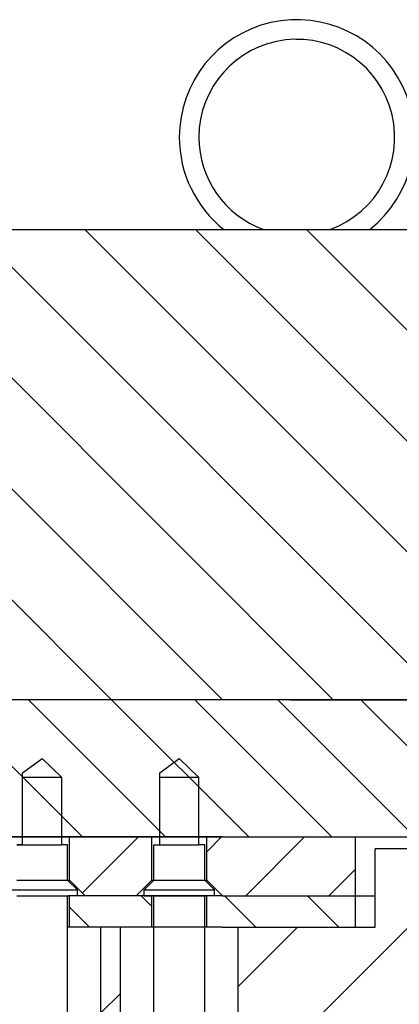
# Model space of a CAD drawing. Extents: x -1765 to 4890, y -3431 to 1272.
# Tile 35 of 189: x -33 to -23, y -2471 to -2445. Entities that reach past the tile are written whole.
import ezdxf

# ---------------------------------------------------------------- set-up
doc = ezdxf.new("R2010")
doc.units = 0
doc.linetypes.add('DASHED', pattern=[15, 7, -8])
doc.layers.get('0').update_dxf_attribs({"linetype": 'CONTINUOUS'})
doc.layers.add('1', color=7, linetype='CONTINUOUS')
pattern_1 = [(45, (0, 400), (-1.4142136, 1.4142136), [])]
pattern_2 = [(45, (0, 400), (-1.0606602, 1.0606602), [])]
pattern_3 = [(315, (0, 400), (1.0606602, 1.0606602), [])]

# ---------------------------------------------------------------- blocks, each defined once
blk = doc.blocks.new('PLATE_E7018-27702__92', base_point=(-49, -2450.751))
at = {"color": 7, "linetype": 'CONTINUOUS'}
for radius, start, end in [(3, -51.5668, 180), (2.5, -70.0516, 180), (3, 180, -128.4332), (2.5, 180, -109.9484)]:
    blk.add_arc((-26, -2448.401), radius, start, end, dxfattribs=at)
blk = doc.blocks.new('NEEDLE_BEARING_0509_4__93', base_point=(-28.5, -2450.751))
at = {"color": 7, "linetype": 'DASHED'}
for start, end in [(-70.0516, 180), (180, -109.9484)]:
    blk.add_arc((-26, -2448.401), 2.5, start, end, dxfattribs=at)
blk = doc.blocks.new('NEEDLE_BEARING_0509_2__94', base_point=(-28.5, -2450.751))
at = {"color": 7, "linetype": 'DASHED'}
for start, end in [(-70.0516, 180), (180, -109.9484)]:
    blk.add_arc((-26, -2448.401), 2.5, start, end, dxfattribs=at)
blk = doc.blocks.new('DOWEL_PIN_5X22DIN6325___95', base_point=(-28.5, -2450.751))
at = {"color": 7, "linetype": 'DASHED'}
for start, end in [(-70.0516, 180), (180, -109.9484)]:
    blk.add_arc((-26, -2448.401), 2.5, start, end, dxfattribs=at)
blk = doc.blocks.new('DOWEL_PIN_5X22DIN6325___96', base_point=(-28.5, -2450.751))
at = {"color": 7, "linetype": 'DASHED'}
for start, end in [(-70.0516, 180), (180, -109.9484)]:
    blk.add_arc((-26, -2448.401), 2.5, start, end, dxfattribs=at)
blk = doc.blocks.new('BEARING_PARTS__101', base_point=(-28.5, -2450.751))
for name in ['NEEDLE_BEARING_0509_4__93', 'NEEDLE_BEARING_0509_2__94', 'DOWEL_PIN_5X22DIN6325___95', 'DOWEL_PIN_5X22DIN6325___96']:
    blk.add_blockref(name, (-28.5, -2450.751))
blk = doc.blocks.new('PLATE_ASSY_E7018-67702_102', base_point=(-49, -2450.751))
for name, p in [('PLATE_E7018-27702__92', (-49, -2450.751)), ('BEARING_PARTS__101', (-28.5, -2450.751))]:
    blk.add_blockref(name, p)
blk = doc.blocks.new('E7018FA_ASSY_2', base_point=(-94.807, -2451.751))
blk.add_blockref('PLATE_ASSY_E7018-67702_102', (-49, -2450.751))
blk = doc.blocks.new('E7018FA__105', base_point=(-94.807, -2451.751))
blk.add_blockref('E7018FA_ASSY_2', (-94.807, -2451.751))
blk = doc.blocks.new('SEG_128_CORE__106', base_point=(-82.5, -2514.451))
at = {"linetype": 'CONTINUOUS'}
h = blk.add_hatch(dxfattribs=at)
h.set_pattern_fill('USER', color=1, scale=2, angle=45, pattern_type=0)
h.set_pattern_definition(pattern_1)
h.paths.add_polyline_path([(-23, -2472.351), (-23.158, -2472.351), (-23.198, -2472.351), (-23.384, -2472.351), (-24.585, -2472.351), (-25.75, -2472.351), (-26, -2472.351), (-26, -2514.451), (-27.5, -2514.451), (-27.5, -2468.551), (-24.5, -2468.551), (-24, -2468.551), (-24, -2466.551), (-23.17, -2466.551), (-23, -2466.551)])
h = blk.add_hatch(dxfattribs=at)
h.set_pattern_fill('USER', color=1, scale=2, angle=45, pattern_type=0)
h.set_pattern_definition(pattern_1)
h.paths.add_polyline_path([(-30.5, -2514.451), (-31, -2514.451), (-31, -2468.551), (-30.5, -2468.551)])
at = {"color": 7, "linetype": 'CONTINUOUS'}
for p, q in [((-23.17, -2466.551), (-24, -2466.551)), ((-24, -2468.551), (-24, -2466.551)), ((-31, -2514.451), (-31, -2468.551)), ((-30.5, -2514.451), (-30.5, -2468.551)), ((-27.5, -2514.451), (-27.5, -2468.551)), ((-24.5, -2468.551), (-24, -2468.551))]:
    blk.add_line(p, q, dxfattribs=at)
at = {"color": 7, "linetype": 'DASHED'}
for p, q in [((-31.8, -2468.551), (-31.85, -2468.551)), ((-31, -2468.551), (-31.8, -2468.551)), ((-30.5, -2468.551), (-31, -2468.551)), ((-29.7, -2468.551), (-30.5, -2468.551)), ((-29.363, -2468.551), (-29.7, -2468.551)), ((-29.309, -2468.551), (-29.363, -2468.551)), ((-29.121, -2468.551), (-29.309, -2468.551)), ((-28.956, -2468.551), (-29.121, -2468.551)), ((-28.809, -2468.551), (-28.956, -2468.551)), ((-28.698, -2468.551), (-28.809, -2468.551)), ((-28.408, -2468.551), (-28.698, -2468.551)), ((-28.3, -2468.551), (-28.408, -2468.551)), ((-27.908, -2468.551), (-28.3, -2468.551)), ((-27.908, -2468.551), (-27.839, -2468.551)), ((-27.839, -2468.551), (-27.5, -2468.551)), ((-27.5, -2468.551), (-24.5, -2468.551))]:
    blk.add_line(p, q, dxfattribs=at)
blk = doc.blocks.new('E7018-22505__108', base_point=(-82.5, -2515.301))
blk.add_blockref('SEG_128_CORE__106', (-82.5, -2514.451))
blk = doc.blocks.new('SIG_POGO_4__109', base_point=(-33.4, -2517.751))
at = {"color": 2, "linetype": 'CONTINUOUS'}
for p, q in [((-33, -2464.611), (-32.5, -2464.251)), ((-32.5, -2464.251), (-32, -2464.732)), ((-33, -2464.732), (-33, -2464.611)), ((-33, -2466.251), (-33, -2464.732)), ((-32, -2466.251), (-32, -2464.732)), ((-33, -2466.451), (-33, -2466.251)), ((-32, -2466.451), (-32, -2466.251)), ((-33.15, -2466.451), (-33, -2466.451)), ((-31.85, -2466.451), (-32, -2466.451)), ((-31.85, -2467.351), (-31.85, -2466.451)), ((-31.85, -2467.351), (-31.6, -2467.601)), ((-31.6, -2467.751), (-31.6, -2467.601)), ((-31.85, -2481.451), (-31.85, -2467.751)), ((-31.85, -2467.751), (-31.839, -2467.751)), ((-31.8, -2467.751), (-31.839, -2467.751)), ((-31.6, -2467.751), (-31.8, -2467.751))]:
    blk.add_line(p, q, dxfattribs=at)
at = {"layer": '1', "color": 2, "linetype": 'CONTINUOUS'}
for p, q in [((-32, -2464.732), (-33, -2464.732)), ((-33, -2466.451), (-32, -2466.451)), ((-33.15, -2467.351), (-31.85, -2467.351)), ((-33.4, -2467.601), (-31.6, -2467.601)), ((-33.15, -2467.751), (-31.85, -2467.751))]:
    blk.add_line(p, q, dxfattribs=at)
blk = doc.blocks.new('SIG_POGO_4__114', base_point=(-29.9, -2517.751))
at = {"color": 2, "linetype": 'CONTINUOUS'}
for p, q in [((-29.5, -2464.611), (-29, -2464.251)), ((-29, -2464.251), (-28.5, -2464.732)), ((-29.5, -2464.732), (-29.5, -2464.611)), ((-29.5, -2466.251), (-29.5, -2464.732)), ((-28.5, -2466.251), (-28.5, -2464.732)), ((-29.5, -2466.451), (-29.5, -2466.251)), ((-28.5, -2466.451), (-28.5, -2466.251)), ((-29.65, -2466.451), (-29.5, -2466.451)), ((-29.65, -2467.351), (-29.65, -2466.451)), ((-28.35, -2466.451), (-28.5, -2466.451)), ((-28.35, -2467.351), (-28.35, -2466.451)), ((-29.65, -2467.351), (-29.9, -2467.601)), ((-28.35, -2467.351), (-28.1, -2467.601)), ((-29.9, -2467.751), (-29.9, -2467.601)), ((-28.1, -2467.751), (-28.1, -2467.601)), ((-29.889, -2467.751), (-29.7, -2467.751)), ((-29.7, -2467.751), (-29.65, -2467.751)), ((-29.65, -2481.451), (-29.65, -2467.751)), ((-28.35, -2467.751), (-28.339, -2467.751)), ((-28.35, -2481.451), (-28.35, -2467.751)), ((-28.3, -2467.751), (-28.339, -2467.751)), ((-28.1, -2467.751), (-28.3, -2467.751))]:
    blk.add_line(p, q, dxfattribs=at)
at = {"color": 2, "linetype": 'DASHED'}
blk.add_line((-29.9, -2467.751), (-29.889, -2467.751), dxfattribs=at)
at = {"layer": '1', "color": 2, "linetype": 'CONTINUOUS'}
for p, q in [((-28.5, -2464.732), (-29.5, -2464.732)), ((-29.5, -2466.451), (-28.5, -2466.451)), ((-29.65, -2467.351), (-28.35, -2467.351)), ((-29.9, -2467.601), (-28.1, -2467.601)), ((-29.65, -2467.751), (-28.35, -2467.751))]:
    blk.add_line(p, q, dxfattribs=at)
blk = doc.blocks.new('POGOS__115', base_point=(-33.4, -2517.751))
for name, p in [('SIG_POGO_4__109', (-33.4, -2517.751)), ('SIG_POGO_4__114', (-29.9, -2517.751))]:
    blk.add_blockref(name, p)
blk = doc.blocks.new('ISO_TOP_1_5__116', base_point=(-81, -2467.751))
at = {"linetype": 'CONTINUOUS'}
h = blk.add_hatch(dxfattribs=at)
h.set_pattern_fill('USER', color=6, scale=1.5, angle=45, pattern_type=0)
h.set_pattern_definition(pattern_2)
h.paths.add_polyline_path([(-31.8, -2467.351), (-31.8, -2466.251), (-29.7, -2466.251), (-29.7, -2467.351), (-30.1, -2467.751), (-31.4, -2467.751)])
h = blk.add_hatch(dxfattribs=at)
h.set_pattern_fill('USER', color=6, scale=1.5, angle=45, pattern_type=0)
h.set_pattern_definition(pattern_2)
h.paths.add_polyline_path([(-28.3, -2467.351), (-28.3, -2466.251), (-27.908, -2466.251), (-27.839, -2466.251), (-27.2, -2466.251), (-26, -2466.251), (-24.5, -2466.251), (-24.5, -2467.751), (-25.004, -2467.751), (-25.254, -2467.751), (-26.554, -2467.751), (-26.804, -2467.751), (-27.839, -2467.751), (-27.9, -2467.751)])
at = {"color": 6, "linetype": 'DASHED'}
for p, q in [((-33, -2466.251), (-33.2, -2466.251)), ((-32.239, -2466.251), (-33, -2466.251)), ((-32, -2466.251), (-32.239, -2466.251)), ((-31.8, -2466.251), (-32, -2466.251)), ((-29.309, -2466.251), (-29.7, -2466.251)), ((-29.121, -2466.251), (-29.309, -2466.251)), ((-28.956, -2466.251), (-29.121, -2466.251)), ((-28.809, -2466.251), (-28.956, -2466.251)), ((-28.698, -2466.251), (-28.809, -2466.251)), ((-28.5, -2466.251), (-28.698, -2466.251)), ((-28.408, -2466.251), (-28.5, -2466.251)), ((-28.3, -2466.251), (-28.408, -2466.251)), ((-24.5, -2466.251), (-20, -2466.251)), ((-31.85, -2467.751), (-31.839, -2467.751)), ((-31.8, -2467.751), (-31.839, -2467.751)), ((-31.6, -2467.751), (-31.8, -2467.751)), ((-31.4, -2467.751), (-31.6, -2467.751)), ((-29.7, -2467.751), (-30.1, -2467.751)), ((-29.309, -2467.751), (-29.7, -2467.751)), ((-29.121, -2467.751), (-29.309, -2467.751)), ((-28.956, -2467.751), (-29.121, -2467.751)), ((-28.809, -2467.751), (-28.956, -2467.751)), ((-28.698, -2467.751), (-28.809, -2467.751)), ((-28.408, -2467.751), (-28.698, -2467.751)), ((-28.3, -2467.751), (-28.408, -2467.751)), ((-27.908, -2467.751), (-28.3, -2467.751)), ((-27.908, -2467.751), (-27.9, -2467.751))]:
    blk.add_line(p, q, dxfattribs=at)
at = {"color": 6, "linetype": 'CONTINUOUS'}
for p, q in [((-29.7, -2466.251), (-31.8, -2466.251)), ((-31.8, -2467.351), (-31.8, -2466.251)), ((-29.7, -2467.351), (-29.7, -2466.251)), ((-27.908, -2466.251), (-28.3, -2466.251)), ((-28.3, -2467.351), (-28.3, -2466.251)), ((-27.908, -2466.251), (-27.839, -2466.251)), ((-27.839, -2466.251), (-27.2, -2466.251)), ((-27.2, -2466.251), (-26, -2466.251)), ((-26, -2466.251), (-24.5, -2466.251)), ((-24.5, -2467.751), (-24.5, -2466.251)), ((-31.85, -2467.351), (-31.84, -2467.351)), ((-31.84, -2467.351), (-31.83, -2467.351)), ((-31.83, -2467.351), (-31.8, -2467.351)), ((-31.8, -2467.351), (-31.4, -2467.751)), ((-29.7, -2467.351), (-30.1, -2467.751)), ((-29.7, -2467.351), (-29.596, -2467.351)), ((-29.596, -2467.351), (-29.569, -2467.351)), ((-29.569, -2467.351), (-29.299, -2467.351)), ((-29.299, -2467.351), (-29.285, -2467.351)), ((-29.285, -2467.351), (-29.205, -2467.351)), ((-29.205, -2467.351), (-29.196, -2467.351)), ((-29.196, -2467.351), (-29.09, -2467.351)), ((-29.09, -2467.351), (-29.069, -2467.351)), ((-29.069, -2467.351), (-28.969, -2467.351)), ((-28.969, -2467.351), (-28.878, -2467.351)), ((-28.878, -2467.351), (-28.869, -2467.351)), ((-28.869, -2467.351), (-28.809, -2467.351)), ((-28.809, -2467.351), (-28.778, -2467.351)), ((-28.778, -2467.351), (-28.768, -2467.351)), ((-28.768, -2467.351), (-28.742, -2467.351)), ((-28.742, -2467.351), (-28.676, -2467.351)), ((-28.676, -2467.351), (-28.642, -2467.351)), ((-28.642, -2467.351), (-28.559, -2467.351)), ((-28.559, -2467.351), (-28.492, -2467.351)), ((-28.492, -2467.351), (-28.392, -2467.351)), ((-28.392, -2467.351), (-28.3, -2467.351)), ((-28.3, -2467.351), (-27.9, -2467.751)), ((-30.1, -2467.751), (-31.4, -2467.751)), ((-27.9, -2467.751), (-27.839, -2467.751)), ((-27.839, -2467.751), (-26.804, -2467.751)), ((-26.804, -2467.751), (-26.554, -2467.751)), ((-26.554, -2467.751), (-25.254, -2467.751)), ((-25.254, -2467.751), (-25.004, -2467.751)), ((-25.004, -2467.751), (-24.5, -2467.751)), ((-24.5, -2467.751), (-24, -2467.751))]:
    blk.add_line(p, q, dxfattribs=at)
blk = doc.blocks.new('ISO_TOP_0_8__117', base_point=(-81, -2468.551))
at = {"linetype": 'CONTINUOUS'}
h = blk.add_hatch(dxfattribs=at)
h.set_pattern_fill('USER', color=3, scale=1.5, angle=315, pattern_type=0)
h.set_pattern_definition(pattern_3)
h.paths.add_polyline_path([(-30.1, -2467.751), (-29.7, -2467.751), (-29.7, -2468.551), (-30.5, -2468.551), (-31, -2468.551), (-31.8, -2468.551), (-31.8, -2467.751), (-31.6, -2467.751), (-31.4, -2467.751)])
h = blk.add_hatch(dxfattribs=at)
h.set_pattern_fill('USER', color=3, scale=1.5, angle=315, pattern_type=0)
h.set_pattern_definition(pattern_3)
h.paths.add_polyline_path([(-27.908, -2467.751), (-28.3, -2467.751), (-28.3, -2468.551), (-27.908, -2468.551), (-27.839, -2468.551), (-27.5, -2468.551), (-24.5, -2468.551), (-24.5, -2467.751), (-25.004, -2467.751), (-25.254, -2467.751), (-26.554, -2467.751), (-26.804, -2467.751), (-27.839, -2467.751), (-27.9, -2467.751)])
at = {"color": 3, "linetype": 'DASHED'}
for p, q in [((-31.85, -2467.751), (-31.839, -2467.751)), ((-31.8, -2467.751), (-31.839, -2467.751)), ((-30.1, -2467.751), (-31.4, -2467.751)), ((-27.9, -2467.751), (-27.839, -2467.751)), ((-27.839, -2467.751), (-26.804, -2467.751)), ((-26.804, -2467.751), (-26.554, -2467.751)), ((-26.554, -2467.751), (-25.254, -2467.751)), ((-25.254, -2467.751), (-25.004, -2467.751)), ((-25.004, -2467.751), (-24.5, -2467.751)), ((-24.5, -2467.751), (-24, -2467.751)), ((-24.5, -2468.551), (-24, -2468.551))]:
    blk.add_line(p, q, dxfattribs=at)
at = {"color": 3, "linetype": 'CONTINUOUS'}
for p, q in [((-31.6, -2467.751), (-31.8, -2467.751)), ((-31.8, -2468.551), (-31.8, -2467.751)), ((-31.4, -2467.751), (-31.6, -2467.751)), ((-29.7, -2467.751), (-30.1, -2467.751)), ((-29.309, -2467.751), (-29.7, -2467.751)), ((-29.7, -2468.551), (-29.7, -2467.751)), ((-29.121, -2467.751), (-29.309, -2467.751)), ((-28.956, -2467.751), (-29.121, -2467.751)), ((-28.809, -2467.751), (-28.956, -2467.751)), ((-28.698, -2467.751), (-28.809, -2467.751)), ((-28.408, -2467.751), (-28.698, -2467.751)), ((-28.3, -2467.751), (-28.408, -2467.751)), ((-27.908, -2467.751), (-28.3, -2467.751)), ((-28.3, -2468.551), (-28.3, -2467.751)), ((-27.908, -2467.751), (-27.9, -2467.751)), ((-24.5, -2468.551), (-24.5, -2467.751)), ((-31.8, -2468.551), (-31.85, -2468.551)), ((-31, -2468.551), (-31.8, -2468.551)), ((-30.5, -2468.551), (-31, -2468.551)), ((-29.7, -2468.551), (-30.5, -2468.551)), ((-29.363, -2468.551), (-29.7, -2468.551)), ((-29.309, -2468.551), (-29.363, -2468.551)), ((-29.121, -2468.551), (-29.309, -2468.551)), ((-28.956, -2468.551), (-29.121, -2468.551)), ((-28.809, -2468.551), (-28.956, -2468.551)), ((-28.698, -2468.551), (-28.809, -2468.551)), ((-28.408, -2468.551), (-28.698, -2468.551)), ((-28.3, -2468.551), (-28.408, -2468.551)), ((-27.908, -2468.551), (-28.3, -2468.551)), ((-27.908, -2468.551), (-27.839, -2468.551)), ((-27.839, -2468.551), (-27.5, -2468.551)), ((-27.5, -2468.551), (-24.5, -2468.551))]:
    blk.add_line(p, q, dxfattribs=at)
blk = doc.blocks.new('E7018CB_ASSY_4__122', base_point=(-82.5, -2517.751))
for name, p in [('POGOS__115', (-33.4, -2517.751)), ('ISO_TOP_1_5__116', (-81, -2467.751)), ('E7018-22505__108', (-82.5, -2515.301)), ('ISO_TOP_0_8__117', (-81, -2468.551))]:
    blk.add_blockref(name, p)
blk = doc.blocks.new('SEG_128_CORE__135', base_point=(-64.129, -2514.451))
at = {"color": 7, "linetype": 'DASHED'}
for p, q in [((-23.17, -2466.551), (-24, -2466.551)), ((-31.8, -2468.551), (-31.85, -2468.551)), ((-31, -2468.551), (-31.8, -2468.551)), ((-30.5, -2468.551), (-31, -2468.551)), ((-29.7, -2468.551), (-30.5, -2468.551)), ((-29.363, -2468.551), (-29.7, -2468.551)), ((-29.309, -2468.551), (-29.363, -2468.551)), ((-29.121, -2468.551), (-29.309, -2468.551)), ((-28.956, -2468.551), (-29.121, -2468.551)), ((-28.809, -2468.551), (-28.956, -2468.551)), ((-28.698, -2468.551), (-28.809, -2468.551)), ((-28.408, -2468.551), (-28.698, -2468.551)), ((-28.3, -2468.551), (-28.408, -2468.551)), ((-27.908, -2468.551), (-28.3, -2468.551)), ((-27.908, -2468.551), (-27.839, -2468.551)), ((-27.839, -2468.551), (-27.5, -2468.551)), ((-27.5, -2468.551), (-24.5, -2468.551)), ((-24.5, -2468.551), (-24, -2468.551))]:
    blk.add_line(p, q, dxfattribs=at)
blk = doc.blocks.new('E7018-22505__136', base_point=(-64.129, -2514.451))
blk.add_blockref('SEG_128_CORE__135', (-64.129, -2514.451))
blk = doc.blocks.new('ISO_TOP_1_5__137', base_point=(-63.7, -2467.751))
at = {"color": 7, "linetype": 'DASHED'}
for p, q in [((-33, -2466.251), (-33.2, -2466.251)), ((-32.239, -2466.251), (-33, -2466.251)), ((-32, -2466.251), (-32.239, -2466.251)), ((-31.8, -2466.251), (-32, -2466.251)), ((-29.7, -2466.251), (-31.8, -2466.251)), ((-29.309, -2466.251), (-29.7, -2466.251)), ((-29.121, -2466.251), (-29.309, -2466.251)), ((-28.956, -2466.251), (-29.121, -2466.251)), ((-28.809, -2466.251), (-28.956, -2466.251)), ((-28.698, -2466.251), (-28.809, -2466.251)), ((-28.5, -2466.251), (-28.698, -2466.251)), ((-28.408, -2466.251), (-28.5, -2466.251)), ((-28.3, -2466.251), (-28.408, -2466.251)), ((-27.908, -2466.251), (-28.3, -2466.251)), ((-27.908, -2466.251), (-27.839, -2466.251)), ((-27.839, -2466.251), (-27.2, -2466.251)), ((-27.2, -2466.251), (-26, -2466.251)), ((-26, -2466.251), (-24.5, -2466.251)), ((-24.5, -2466.251), (-20, -2466.251)), ((-31.85, -2467.351), (-31.84, -2467.351)), ((-31.84, -2467.351), (-31.83, -2467.351)), ((-31.83, -2467.351), (-31.8, -2467.351)), ((-29.7, -2467.351), (-29.596, -2467.351)), ((-29.596, -2467.351), (-29.569, -2467.351)), ((-29.569, -2467.351), (-29.299, -2467.351)), ((-29.299, -2467.351), (-29.285, -2467.351)), ((-29.285, -2467.351), (-29.205, -2467.351)), ((-29.205, -2467.351), (-29.196, -2467.351)), ((-29.196, -2467.351), (-29.09, -2467.351)), ((-29.09, -2467.351), (-29.069, -2467.351)), ((-29.069, -2467.351), (-28.969, -2467.351)), ((-28.969, -2467.351), (-28.878, -2467.351)), ((-28.878, -2467.351), (-28.869, -2467.351)), ((-28.869, -2467.351), (-28.809, -2467.351)), ((-28.809, -2467.351), (-28.778, -2467.351)), ((-28.778, -2467.351), (-28.768, -2467.351)), ((-28.768, -2467.351), (-28.742, -2467.351)), ((-28.742, -2467.351), (-28.676, -2467.351)), ((-28.676, -2467.351), (-28.642, -2467.351)), ((-28.642, -2467.351), (-28.559, -2467.351)), ((-28.559, -2467.351), (-28.492, -2467.351)), ((-28.492, -2467.351), (-28.392, -2467.351)), ((-28.392, -2467.351), (-28.3, -2467.351)), ((-31.85, -2467.751), (-31.839, -2467.751)), ((-31.8, -2467.751), (-31.839, -2467.751)), ((-31.6, -2467.751), (-31.8, -2467.751)), ((-31.4, -2467.751), (-31.6, -2467.751)), ((-30.1, -2467.751), (-31.4, -2467.751)), ((-29.7, -2467.751), (-30.1, -2467.751)), ((-29.309, -2467.751), (-29.7, -2467.751)), ((-29.121, -2467.751), (-29.309, -2467.751)), ((-28.956, -2467.751), (-29.121, -2467.751)), ((-28.809, -2467.751), (-28.956, -2467.751)), ((-28.698, -2467.751), (-28.809, -2467.751)), ((-28.408, -2467.751), (-28.698, -2467.751)), ((-28.3, -2467.751), (-28.408, -2467.751)), ((-27.908, -2467.751), (-28.3, -2467.751)), ((-27.908, -2467.751), (-27.9, -2467.751)), ((-27.9, -2467.751), (-27.839, -2467.751)), ((-27.839, -2467.751), (-26.804, -2467.751)), ((-26.804, -2467.751), (-26.554, -2467.751)), ((-26.554, -2467.751), (-25.254, -2467.751)), ((-25.254, -2467.751), (-25.004, -2467.751)), ((-25.004, -2467.751), (-24.5, -2467.751)), ((-24.5, -2467.751), (-24, -2467.751))]:
    blk.add_line(p, q, dxfattribs=at)
blk = doc.blocks.new('ISO_TOP_0_8__138', base_point=(-63.7, -2468.551))
at = {"color": 7, "linetype": 'DASHED'}
for p, q in [((-31.85, -2467.751), (-31.839, -2467.751)), ((-31.8, -2467.751), (-31.839, -2467.751)), ((-31.6, -2467.751), (-31.8, -2467.751)), ((-31.4, -2467.751), (-31.6, -2467.751)), ((-30.1, -2467.751), (-31.4, -2467.751)), ((-29.7, -2467.751), (-30.1, -2467.751)), ((-29.309, -2467.751), (-29.7, -2467.751)), ((-29.121, -2467.751), (-29.309, -2467.751)), ((-28.956, -2467.751), (-29.121, -2467.751)), ((-28.809, -2467.751), (-28.956, -2467.751)), ((-28.698, -2467.751), (-28.809, -2467.751)), ((-28.408, -2467.751), (-28.698, -2467.751)), ((-28.3, -2467.751), (-28.408, -2467.751)), ((-27.908, -2467.751), (-28.3, -2467.751)), ((-27.908, -2467.751), (-27.9, -2467.751)), ((-27.9, -2467.751), (-27.839, -2467.751)), ((-27.839, -2467.751), (-26.804, -2467.751)), ((-26.804, -2467.751), (-26.554, -2467.751)), ((-26.554, -2467.751), (-25.254, -2467.751)), ((-25.254, -2467.751), (-25.004, -2467.751)), ((-25.004, -2467.751), (-24.5, -2467.751)), ((-24.5, -2467.751), (-24, -2467.751)), ((-31.8, -2468.551), (-31.85, -2468.551)), ((-31, -2468.551), (-31.8, -2468.551)), ((-30.5, -2468.551), (-31, -2468.551)), ((-29.7, -2468.551), (-30.5, -2468.551)), ((-29.363, -2468.551), (-29.7, -2468.551)), ((-29.309, -2468.551), (-29.363, -2468.551)), ((-29.121, -2468.551), (-29.309, -2468.551)), ((-28.956, -2468.551), (-29.121, -2468.551)), ((-28.809, -2468.551), (-28.956, -2468.551)), ((-28.698, -2468.551), (-28.809, -2468.551)), ((-28.408, -2468.551), (-28.698, -2468.551)), ((-28.3, -2468.551), (-28.408, -2468.551)), ((-27.908, -2468.551), (-28.3, -2468.551)), ((-27.908, -2468.551), (-27.839, -2468.551)), ((-27.839, -2468.551), (-27.5, -2468.551)), ((-27.5, -2468.551), (-24.5, -2468.551)), ((-24.5, -2468.551), (-24, -2468.551))]:
    blk.add_line(p, q, dxfattribs=at)
blk = doc.blocks.new('SIG_POGO_3', base_point=(-33.639, -2515.151))
at = {"color": 7, "linetype": 'DASHED'}
for p, q in [((-33.15, -2466.451), (-33, -2466.451)), ((-31.85, -2467.751), (-31.839, -2467.751))]:
    blk.add_line(p, q, dxfattribs=at)
blk = doc.blocks.new('SIG_POGO_5', base_point=(-26.804, -2467.751))
at = {"color": 7, "linetype": 'DASHED'}
for p, q in [((-26.804, -2467.751), (-26.554, -2467.751)), ((-26.554, -2467.751), (-25.254, -2467.751)), ((-25.254, -2467.751), (-25.004, -2467.751))]:
    blk.add_line(p, q, dxfattribs=at)
blk = doc.blocks.new('POGOS__139', base_point=(-55.555, -2515.151))
for name, p in [('SIG_POGO_3', (-33.639, -2515.151)), ('SIG_POGO_5', (-26.804, -2467.751))]:
    blk.add_blockref(name, p)
blk = doc.blocks.new('E7018CB_ASSY_1', base_point=(-64.129, -2515.251))
for name, p in [('ISO_TOP_1_5__137', (-63.7, -2467.751)), ('E7018-22505__136', (-64.129, -2514.451)), ('POGOS__139', (-55.555, -2515.151)), ('ISO_TOP_0_8__138', (-63.7, -2468.551))]:
    blk.add_blockref(name, p)
blk = doc.blocks.new('0515-2029_4', base_point=(-33.15, -2466.451))
at = {"color": 7, "linetype": 'DASHED'}
blk.add_line((-33.15, -2466.451), (-33, -2466.451), dxfattribs=at)
blk = doc.blocks.new('MTG_PARTS_SEG_2', base_point=(-33.15, -2466.451))
blk.add_blockref('0515-2029_4', (-33.15, -2466.451))
blk = doc.blocks.new('SCREWSET_SEG__144', base_point=(-33.15, -2466.451))
blk.add_blockref('MTG_PARTS_SEG_2', (-33.15, -2466.451))
blk = doc.blocks.new('SEGMENTS_PT', base_point=(-82.5, -2517.751))
for name, p in [('E7018CB_ASSY_4__122', (-82.5, -2517.751)), ('E7018CB_ASSY_1', (-64.129, -2515.251)), ('SCREWSET_SEG__144', (-33.15, -2466.451))]:
    blk.add_blockref(name, p)
blk = doc.blocks.new('POGOTOWER_ASSY', base_point=(-102, -2517.751))
blk.add_blockref('SEGMENTS_PT', (-82.5, -2517.751))
blk = doc.blocks.new('DUT_BOARD__162', base_point=(-184.63, -2466.251))
at = {"layer": '1', "linetype": 'CONTINUOUS'}
h = blk.add_hatch(dxfattribs=at)
h.set_pattern_fill('USER', color=2, scale=1.5, angle=315, pattern_type=0)
h.set_pattern_definition(pattern_3)
edge = h.paths.add_edge_path()
edge.add_line((-52.219, -2462.751), (-46, -2462.751))
edge.add_line((-46, -2462.751), (-41.181, -2462.751))
edge.add_line((-41.181, -2462.751), (-21, -2462.751))
edge.add_line((-21, -2462.751), (-20, -2462.751))
edge.add_line((-20, -2462.751), (-20, -2466.251))
edge.add_line((-20, -2466.251), (-24.5, -2466.251))
edge.add_line((-24.5, -2466.251), (-26, -2466.251))
edge.add_line((-26, -2466.251), (-27.2, -2466.251))
edge.add_line((-27.2, -2466.251), (-27.839, -2466.251))
edge.add_line((-27.839, -2466.251), (-27.908, -2466.251))
edge.add_line((-27.908, -2466.251), (-28.3, -2466.251))
edge.add_line((-28.3, -2466.251), (-28.408, -2466.251))
edge.add_line((-28.408, -2466.251), (-28.5, -2466.251))
edge.add_line((-28.5, -2466.251), (-28.698, -2466.251))
edge.add_line((-28.698, -2466.251), (-28.809, -2466.251))
edge.add_line((-28.809, -2466.251), (-28.956, -2466.251))
edge.add_line((-28.956, -2466.251), (-29.121, -2466.251))
edge.add_line((-29.121, -2466.251), (-29.309, -2466.251))
edge.add_line((-29.309, -2466.251), (-29.7, -2466.251))
edge.add_line((-29.7, -2466.251), (-31.8, -2466.251))
edge.add_line((-31.8, -2466.251), (-32, -2466.251))
edge.add_line((-32, -2466.251), (-32.239, -2466.251))
edge.add_line((-32.239, -2466.251), (-33, -2466.251))
edge.add_line((-33, -2466.251), (-33.2, -2466.251))
edge.add_line((-33.2, -2466.251), (-36.264, -2466.251))
edge.add_line((-36.264, -2466.251), (-37.157, -2466.251))
edge.add_line((-37.157, -2466.251), (-37.264, -2466.251))
edge.add_line((-37.264, -2466.251), (-40.583, -2466.251))
edge.add_line((-40.583, -2466.251), (-40.842, -2466.251))
edge.add_line((-40.842, -2466.251), (-43.589, -2466.251))
edge.add_line((-43.589, -2466.251), (-45.5, -2466.251))
edge.add_line((-45.5, -2466.251), (-46.8, -2466.251))
edge.add_line((-46.8, -2466.251), (-48, -2466.251))
edge.add_line((-48, -2466.251), (-50.8, -2466.251))
edge.add_line((-50.8, -2466.251), (-50.8, -2466.251))
edge.add_line((-50.8, -2466.251), (-51.625, -2466.251))
edge.add_line((-51.625, -2466.251), (-51.695, -2466.251))
edge.add_line((-51.695, -2466.251), (-52.195, -2466.251))
edge.add_line((-52.195, -2466.251), (-52.2, -2466.251))
edge.add_line((-52.2, -2466.251), (-52.483, -2466.251))
edge.add_line((-52.483, -2466.251), (-52.595, -2466.251))
edge.add_line((-52.595, -2466.251), (-52.741, -2466.251))
edge.add_line((-52.741, -2466.251), (-52.907, -2466.251))
edge.add_line((-52.907, -2466.251), (-53.095, -2466.251))
edge.add_line((-53.095, -2466.251), (-54.3, -2466.251))
edge.add_line((-54.3, -2466.251), (-54.3, -2466.251))
edge.add_line((-54.3, -2466.251), (-55.7, -2466.251))
edge.add_line((-55.7, -2466.251), (-57.8, -2466.251))
edge.add_line((-57.8, -2466.251), (-57.8, -2466.251))
edge.add_line((-57.8, -2466.251), (-59.2, -2466.251))
edge.add_line((-59.2, -2466.251), (-61.3, -2466.251))
edge.add_line((-61.3, -2466.251), (-61.3, -2466.251))
edge.add_line((-61.3, -2466.251), (-62.7, -2466.251))
edge.add_line((-62.7, -2466.251), (-63.7, -2466.251))
edge.add_line((-63.7, -2466.251), (-69.005, -2466.251))
edge.add_spline(control_points=[(-69.005, -2466.251), (-69.239, -2466.018), (-69.707, -2465.551), (-70.175, -2465.084), (-70.41, -2464.851)], knot_values=[0, 0, 0, 0, 0.991594, 1.983187, 1.983187, 1.983187, 1.983187], degree=3, periodic=0)
edge.add_line((-70.41, -2464.851), (-70.41, -2462.751))
edge.add_line((-70.41, -2462.751), (-69, -2462.751))
edge.add_line((-69, -2462.751), (-64.6, -2462.751))
edge.add_line((-64.6, -2462.751), (-60.1, -2462.751))
edge.add_line((-60.1, -2462.751), (-58.407, -2462.751))
edge.add_line((-58.407, -2462.751), (-52.219, -2462.751))
at = {"color": 2, "linetype": 'DASHED'}
for p, q in [((-41.181, -2462.751), (-21, -2462.751)), ((-29.7, -2466.251), (-31.8, -2466.251)), ((-27.908, -2466.251), (-28.3, -2466.251)), ((-27.908, -2466.251), (-27.839, -2466.251)), ((-27.839, -2466.251), (-27.2, -2466.251)), ((-27.2, -2466.251), (-26, -2466.251)), ((-26, -2466.251), (-24.5, -2466.251))]:
    blk.add_line(p, q, dxfattribs=at)
at = {"color": 2, "linetype": 'CONTINUOUS'}
for p, q in [((-33, -2466.251), (-33.2, -2466.251)), ((-32.239, -2466.251), (-33, -2466.251)), ((-32, -2466.251), (-32.239, -2466.251)), ((-31.8, -2466.251), (-32, -2466.251)), ((-29.309, -2466.251), (-29.7, -2466.251)), ((-29.121, -2466.251), (-29.309, -2466.251)), ((-28.956, -2466.251), (-29.121, -2466.251)), ((-28.809, -2466.251), (-28.956, -2466.251)), ((-28.698, -2466.251), (-28.809, -2466.251)), ((-28.5, -2466.251), (-28.698, -2466.251)), ((-28.408, -2466.251), (-28.5, -2466.251)), ((-28.3, -2466.251), (-28.408, -2466.251)), ((-24.5, -2466.251), (-20, -2466.251))]:
    blk.add_line(p, q, dxfattribs=at)
blk = doc.blocks.new('BUSHING_E7018-21701_1__175', base_point=(-46.8, -2466.451))
at = {"color": 7, "linetype": 'DASHED'}
for p, q in [((-45, -2450.751), (-45, -2447.901)), ((-46.8, -2466.251), (-45.5, -2466.251)), ((-45.5, -2466.251), (-43.589, -2466.251)), ((-43.589, -2466.251), (-40.842, -2466.251)), ((-40.583, -2466.251), (-40.842, -2466.251)), ((-37.264, -2466.251), (-40.583, -2466.251)), ((-37.157, -2466.251), (-37.264, -2466.251)), ((-36.264, -2466.251), (-37.157, -2466.251)), ((-33.2, -2466.251), (-36.264, -2466.251)), ((-33, -2466.251), (-33.2, -2466.251)), ((-32.239, -2466.251), (-33, -2466.251)), ((-32, -2466.251), (-32.239, -2466.251)), ((-31.8, -2466.251), (-32, -2466.251)), ((-29.7, -2466.251), (-31.8, -2466.251)), ((-29.309, -2466.251), (-29.7, -2466.251)), ((-29.121, -2466.251), (-29.309, -2466.251)), ((-28.956, -2466.251), (-29.121, -2466.251)), ((-28.809, -2466.251), (-28.956, -2466.251)), ((-28.698, -2466.251), (-28.809, -2466.251)), ((-28.5, -2466.251), (-28.698, -2466.251)), ((-28.408, -2466.251), (-28.5, -2466.251)), ((-28.3, -2466.251), (-28.408, -2466.251)), ((-27.908, -2466.251), (-28.3, -2466.251)), ((-27.908, -2466.251), (-27.839, -2466.251)), ((-27.839, -2466.251), (-27.2, -2466.251)), ((-33.15, -2466.451), (-33, -2466.451)), ((-31.85, -2466.451), (-32, -2466.451))]:
    blk.add_line(p, q, dxfattribs=at)
blk = doc.blocks.new('BUSHINGS_POGOTOWER__177', base_point=(-46.8, -2466.451))
blk.add_blockref('BUSHING_E7018-21701_1__175', (-46.8, -2466.451))
blk = doc.blocks.new('SMALLPARTS__181', base_point=(-220.3, -2466.451))
blk.add_blockref('BUSHINGS_POGOTOWER__177', (-46.8, -2466.451))
blk = doc.blocks.new('E6980-24120-0S11A__182', base_point=(266.8, -2462.751))
at = {"layer": '1', "linetype": 'CONTINUOUS'}
h = blk.add_hatch(dxfattribs=at)
h.set_pattern_fill('USER', color=4, scale=2, angle=315, pattern_type=0)
h.set_pattern_definition([(315, (0, 400), (1.4142136, 1.4142136), [])])
h.paths.add_polyline_path([(-20, -2450.751), (-59, -2450.751), (-60.6, -2450.751), (-60.6, -2461.751), (-73, -2461.751), (-73, -2456.551), (-73, -2456.451), (-73, -2450.751), (-76.14, -2450.751), (-77.14, -2451.751), (-77.14, -2462.351), (-59, -2462.351), (-59, -2462.751), (-20, -2462.751)])
at = {"layer": '1', "color": 4, "linetype": 'CONTINUOUS'}
for p, q in [((-59, -2450.751), (-20, -2450.751)), ((-20, -2462.751), (-59, -2462.751))]:
    blk.add_line(p, q, dxfattribs=at)
blk = doc.blocks.new('BUSHING_E7018-21702_1__186', base_point=(-27.2, -2466.451))
at = {"color": 7, "linetype": 'DASHED'}
for p, q in [((-45, -2447.901), (-45, -2450.751)), ((-46.035, -2466.251), (-46.8, -2466.251)), ((-45, -2466.251), (-46.035, -2466.251)), ((-39.819, -2466.251), (-45, -2466.251)), ((-39.071, -2466.251), (-39.819, -2466.251)), ((-39.071, -2466.251), (-38.819, -2466.251)), ((-38.819, -2466.251), (-37.608, -2466.251)), ((-37.608, -2466.251), (-36.645, -2466.251)), ((-36.523, -2466.251), (-36.645, -2466.251)), ((-35.808, -2466.251), (-36.523, -2466.251)), ((-35.405, -2466.251), (-35.808, -2466.251)), ((-34.739, -2466.251), (-35.405, -2466.251)), ((-34.397, -2466.251), (-34.739, -2466.251)), ((-33.605, -2466.251), (-34.397, -2466.251)), ((-33.495, -2466.251), (-33.605, -2466.251)), ((-33.495, -2466.251), (-33.339, -2466.251)), ((-33.339, -2466.251), (-33.203, -2466.251)), ((-33.203, -2466.251), (-33.2, -2466.251)), ((-33.2, -2466.251), (-33.179, -2466.251)), ((-33.179, -2466.251), (-33, -2466.251)), ((-33, -2466.251), (-32.597, -2466.251)), ((-32.597, -2466.251), (-32.589, -2466.251)), ((-32.589, -2466.251), (-32.3, -2466.251)), ((-32.3, -2466.251), (-32.01, -2466.251)), ((-32.01, -2466.251), (-32, -2466.251)), ((-32, -2466.251), (-31.8, -2466.251)), ((-31.8, -2466.251), (-31.534, -2466.251)), ((-31.534, -2466.251), (-31.403, -2466.251)), ((-31.403, -2466.251), (-31.189, -2466.251)), ((-31.189, -2466.251), (-31.091, -2466.251)), ((-31.091, -2466.251), (-31, -2466.251)), ((-31, -2466.251), (-30.649, -2466.251)), ((-30.649, -2466.251), (-30.5, -2466.251)), ((-30.5, -2466.251), (-30.439, -2466.251)), ((-30.439, -2466.251), (-30.203, -2466.251)), ((-30.203, -2466.251), (-30.134, -2466.251)), ((-30.134, -2466.251), (-29.859, -2466.251)), ((-29.859, -2466.251), (-29.7, -2466.251)), ((-29.7, -2466.251), (-29.679, -2466.251)), ((-29.679, -2466.251), (-29.492, -2466.251)), ((-29.492, -2466.251), (-29.291, -2466.251)), ((-29.291, -2466.251), (-29.2, -2466.251)), ((-29.2, -2466.251), (-29.104, -2466.251)), ((-29.104, -2466.251), (-29.039, -2466.251)), ((-29.039, -2466.251), (-29, -2466.251)), ((-29, -2466.251), (-28.849, -2466.251)), ((-28.849, -2466.251), (-28.403, -2466.251)), ((-28.403, -2466.251), (-28.376, -2466.251)), ((-28.376, -2466.251), (-28.3, -2466.251)), ((-28.3, -2466.251), (-28.239, -2466.251)), ((-28.239, -2466.251), (-28.107, -2466.251)), ((-28.107, -2466.251), (-28.092, -2466.251)), ((-28.092, -2466.251), (-27.875, -2466.251)), ((-27.875, -2466.251), (-27.698, -2466.251)), ((-27.698, -2466.251), (-27.667, -2466.251)), ((-27.667, -2466.251), (-27.534, -2466.251)), ((-27.534, -2466.251), (-27.449, -2466.251)), ((-27.449, -2466.251), (-27.304, -2466.251)), ((-27.304, -2466.251), (-27.283, -2466.251)), ((-27.283, -2466.251), (-27.2, -2466.251)), ((-33, -2466.451), (-33.15, -2466.451)), ((-31.85, -2466.451), (-32, -2466.451))]:
    blk.add_line(p, q, dxfattribs=at)
blk = doc.blocks.new('BUSHINGS_POGOTOWER__188', base_point=(106.8, -2466.451))
blk.add_blockref('BUSHING_E7018-21702_1__186', (-27.2, -2466.451))
blk = doc.blocks.new('SMALLPARTS__201', base_point=(280.3, -2466.451))
blk.add_blockref('BUSHINGS_POGOTOWER__188', (106.8, -2466.451))
blk = doc.blocks.new('E7018-64104', base_point=(-220.3, -2466.451))
for name, p in [('SMALLPARTS__181', (-220.3, -2466.451)), ('SMALLPARTS__201', (280.3, -2466.451)), ('E6980-24120-0S11A__182', (266.8, -2462.751))]:
    blk.add_blockref(name, p)
blk = doc.blocks.new('STIFF_ASSY_DUTBD_512', base_point=(-220.3, -2466.451))
for name, p in [('E7018-64104', (-220.3, -2466.451)), ('DUT_BOARD__162', (-184.63, -2466.251))]:
    blk.add_blockref(name, p)
blk = doc.blocks.new('E7018C_512_ASSY__202', base_point=(-220.3, -2519.751))
for name, p in [('E7018FA__105', (-94.807, -2451.751)), ('STIFF_ASSY_DUTBD_512', (-220.3, -2466.451)), ('POGOTOWER_ASSY', (-102, -2517.751))]:
    blk.add_blockref(name, p)
blk = doc.blocks.new('SEC1__203', base_point=(-220.3, -2519.751))
blk.add_blockref('E7018C_512_ASSY__202', (-220.3, -2519.751))
blk = doc.blocks.new('VIEW1_POGO_TOWER__234', base_point=(-239.987, -2814.656))
blk.add_blockref('SEC1__203', (-220.3, -2519.751))
blk = doc.blocks.new('SEC_DD__235', base_point=(373.99, -2456.251))
blk.add_blockref('VIEW1_POGO_TOWER__234', (-239.987, -2814.656))
blk = doc.blocks.new('D-E6980-90193-1S11B__236', base_point=(398.638, -2222.889))
at = {"layer": '1'}
blk.add_blockref('SEC_DD__235', (373.99, -2456.251), dxfattribs=at)

msp = doc.modelspace()

# ---------------------------------------------------------------- block references
msp.add_blockref('D-E6980-90193-1S11B__236', (398.638, -2222.889))

doc.saveas('drawing.dxf')
